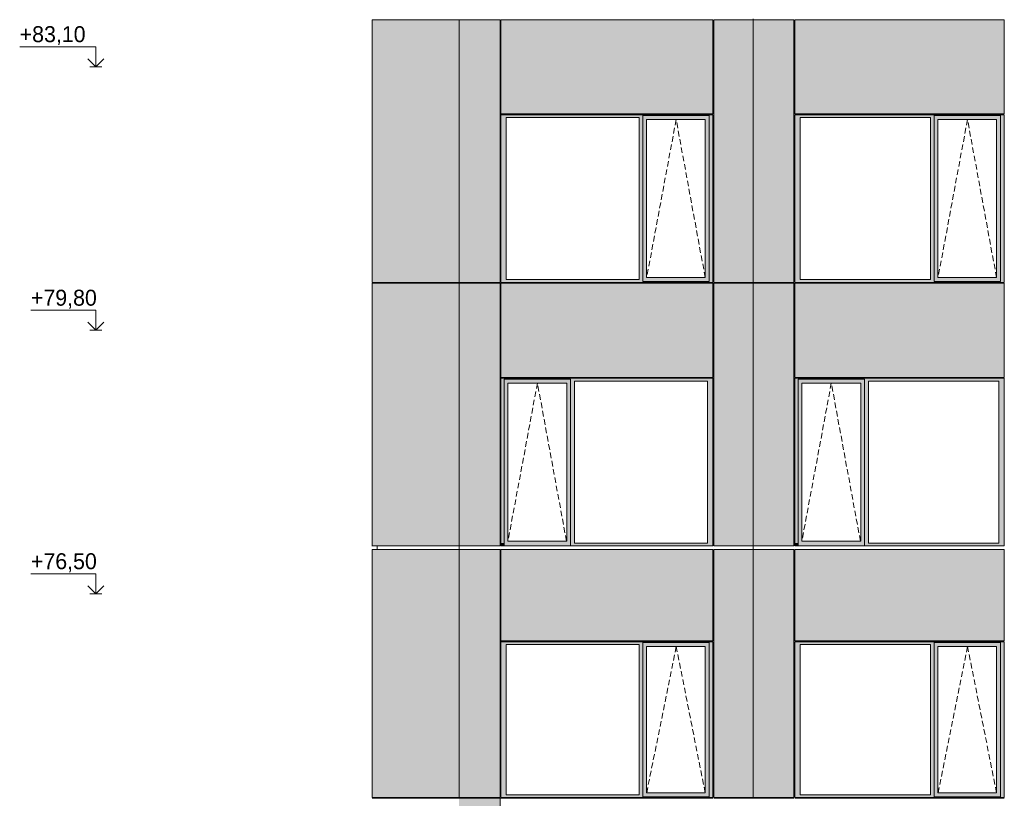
# Model space of a CAD drawing. Header units: millimetres. Extents: x 374857 to 755273, y -2664 to 302042.
# Tile 31 of 48: x 376076 to 388412, y 73939 to 83688. Entities that reach past the tile are written whole.
import ezdxf

# ---------------------------------------------------------------- set-up
doc = ezdxf.new("R2010")
doc.units = ezdxf.units.MM
doc.header["$MEASUREMENT"] = 0
doc.linetypes.add('OO_EOIAAY', pattern=[105.833361, 70.555568, -35.277793])
for name, color, linetype, lineweight in [('0_Ном._пера__1', 7, 'Continuous', 0), ('0_Ном._пера__120', 7, 'Continuous', 0), ('_0 фасадные панели-1_Ном._пера__1', 7, 'Continuous', 0), ('АР-Стены_внешние_.АР_Ном._пера__1', 7, 'Continuous', 0)]:
    doc.layers.add(name, color=color, linetype=linetype, lineweight=lineweight)
doc.layers.add('АР-Стены_внешние_.АР_Ном._пера__214', color=7, linetype='Continuous', lineweight=0, true_color=0xe2eaf1)
doc.styles.add('РЎР“Р•РќР•Р\xa0РР\xa0_РЎРўРР›Р¬_3', font='GOTHIC.TTF')

# ---------------------------------------------------------------- blocks, each defined once
blk = doc.blocks.new('Линейный Размер_2_2', base_point=(377029, 41850))
at = {"layer": '0_Ном._пера__120', "color": 7, "linetype": 'Continuous', "lineweight": 0}
for p, q in [((377029, 83350), (376076, 83350)), ((377029, 83100), (377029, 83350)), ((377029, 83100), (376929, 83200)), ((377129, 83200), (377029, 83100)), ((377029, 83100), (376954, 83100)), ((377029, 83100), (377104, 83100)), ((377029, 80050), (376217, 80050)), ((377029, 79800), (377029, 80050)), ((377029, 79800), (376929, 79900)), ((377129, 79900), (377029, 79800)), ((377029, 79800), (376954, 79800)), ((377029, 79800), (377104, 79800)), ((377029, 76750), (376217, 76750)), ((377029, 76500), (377029, 76750)), ((377029, 76500), (376929, 76600)), ((377029, 76500), (376954, 76500)), ((377129, 76600), (377029, 76500)), ((377029, 76500), (377104, 76500))]:
    blk.add_line(p, q, dxfattribs=at)
at = {"layer": '0_Ном._пера__120', "color": 7, "lineweight": 0, "char_height": 200, "attachment_point": 7, "style": 'РЎР“Р•РќР•Р\xa0РР\xa0_РЎРўРР›Р¬_3'}
for s, insert in [('\\A1;{\\pql;\\fCentury Gothic|b0|i0|c204|p0;\\W1.000000;+83,10}', (376076, 83370)), ('\\A1;{\\pql;\\fCentury Gothic|b0|i0|c204|p0;\\W1.000000;+79,80}', (376217, 80070)), ('\\A1;{\\pql;\\fCentury Gothic|b0|i0|c204|p0;\\W1.000000;+76,50}', (376217, 76770))]:
    blk.add_mtext(s, dxfattribs=dict(at, insert=insert))

msp = doc.modelspace()

# ---------------------------------------------------------------- hatches: boundary and pattern name
at = {"layer": '0_Ном._пера__1', "linetype": 'Continuous', "lineweight": 0, "true_color": 0x000000}
for points in [[(382104.268, 82463.425), (382171.742, 82463.425), (383837.195, 82463.425), (383881.687, 82463.425), (383881.687, 82488.425), (384713.419, 82488.425), (384713.419, 82463.425), (384761.655, 82463.425), (384761.655, 82498.425), (382104.268, 82498.425)], [(382171.743, 80433.425), (382171.743, 82463.425), (382104.268, 82463.425), (382104.268, 80433.425)], [(383881.687, 82463.425), (383837.195, 82463.425), (383837.195, 80433.425), (383881.687, 80433.425)], [(383881.687, 82488.425), (383881.687, 82438.425), (383927.381, 82438.425), (384663.983, 82438.425), (384713.419, 82438.425), (384713.419, 82488.425)], [(383881.687, 82438.425), (383881.687, 80458.425), (383927.381, 80458.425), (383927.381, 82438.425)], [(384713.419, 82438.425), (384664.731, 82438.425), (384664.731, 80458.425), (384713.419, 80458.425)], [(384713.419, 80433.425), (384761.655, 80433.425), (384761.655, 82463.425), (384713.419, 82463.425)], [(385786.321, 82463.425), (385853.795, 82463.425), (387487.193, 82463.425), (387531.686, 82463.425), (387531.686, 82488.425), (388363.418, 82488.425), (388363.418, 82463.425), (388411.654, 82463.425), (388411.654, 82498.425), (385786.321, 82498.425)], [(385853.795, 80433.425), (385853.795, 82463.425), (385786.321, 82463.425), (385786.321, 80433.425)], [(387531.686, 82463.425), (387487.193, 82463.425), (387487.193, 80433.425), (387531.686, 80433.425)], [(387531.686, 82488.425), (387531.686, 82438.425), (387577.379, 82438.425), (388313.981, 82438.425), (388363.418, 82438.425), (388363.418, 82488.425)], [(387531.686, 82438.425), (387531.686, 80458.425), (387577.379, 80458.425), (387577.379, 82438.425)], [(388363.418, 82438.425), (388314.73, 82438.425), (388314.73, 80458.425), (388363.418, 80458.425)], [(388363.418, 80433.425), (388411.654, 80433.425), (388411.654, 82463.425), (388363.418, 82463.425)], [(382171.742, 80433.425), (382104.268, 80433.425), (382104.268, 80398.425), (384761.655, 80398.425), (384761.655, 80433.425), (384713.419, 80433.425), (384713.419, 80408.425), (383881.687, 80408.425), (383881.687, 80433.425), (383837.195, 80433.425)], [(383881.687, 80458.425), (383881.687, 80408.425), (384713.419, 80408.425), (384713.419, 80458.425), (384663.983, 80458.425), (383927.381, 80458.425)], [(385853.795, 80433.425), (385786.321, 80433.425), (385786.321, 80398.425), (388411.654, 80398.425), (388411.654, 80433.425), (388363.418, 80433.425), (388363.418, 80408.425), (387531.686, 80408.425), (387531.686, 80433.425), (387487.193, 80433.425)], [(387531.686, 80458.425), (387531.686, 80408.425), (388363.418, 80408.425), (388363.418, 80458.425), (388313.981, 80458.425), (387577.379, 80458.425)], [(384761.655, 79198.425), (382104.268, 79198.425), (382104.268, 79163.425), (382147.024, 79163.425), (382147.024, 79188.425), (382978.756, 79188.425), (382978.756, 79163.425), (383026.992, 79163.425), (384692.444, 79163.425), (384761.655, 79163.425)], [(388411.654, 79198.425), (385786.321, 79198.425), (385786.321, 79163.425), (385829.077, 79163.425), (385829.077, 79188.425), (386660.808, 79188.425), (386660.808, 79163.425), (386709.044, 79163.425), (388342.443, 79163.425), (388411.654, 79163.425)], [(382147.024, 77133.704), (382147.024, 79163.425), (382104.268, 79163.425), (382104.268, 77133.704)], [(382147.024, 79188.425), (382147.024, 79138.425), (382192.718, 79138.425), (382929.319, 79138.425), (382978.756, 79138.425), (382978.756, 79188.425)], [(382147.024, 79138.425), (382147.024, 77158.704), (382192.718, 77158.704), (382192.718, 79138.425)], [(382978.756, 79138.425), (382930.068, 79138.425), (382930.068, 77158.704), (382978.756, 77158.704)], [(382978.756, 79163.425), (382978.756, 77133.704), (383026.992, 77133.704), (383026.992, 79163.425)], [(384692.444, 77133.704), (384761.655, 77133.704), (384761.655, 79163.425), (384692.444, 79163.425)], [(385829.077, 77133.704), (385829.077, 79163.425), (385786.321, 79163.425), (385786.321, 77133.704)], [(385829.077, 79188.425), (385829.077, 79138.425), (385874.77, 79138.425), (386611.372, 79138.425), (386660.808, 79138.425), (386660.808, 79188.425)], [(385829.077, 79138.425), (385829.077, 77158.704), (385874.77, 77158.704), (385874.77, 79138.425)], [(386660.808, 79138.425), (386612.12, 79138.425), (386612.12, 77158.704), (386660.808, 77158.704)], [(386660.808, 79163.425), (386660.808, 77133.704), (386709.044, 77133.704), (386709.044, 79163.425)], [(388342.443, 77133.704), (388411.654, 77133.704), (388411.654, 79163.425), (388342.443, 79163.425)], [(382104.268, 77133.704), (382104.268, 77098.704), (382112.719, 77098.704), (382147.024, 77098.704), (382147.024, 77133.704)], [(382147.024, 77158.704), (382147.024, 77098.704), (382978.756, 77098.704), (382978.756, 77158.704), (382929.319, 77158.704), (382192.718, 77158.704)], [(382978.756, 77133.704), (382978.756, 77098.704), (384751.78, 77098.704), (384761.655, 77098.704), (384761.655, 77133.704), (384692.444, 77133.704), (383026.992, 77133.704)], [(385786.321, 77133.704), (385786.321, 77098.704), (385794.772, 77098.704), (385829.077, 77098.704), (385829.077, 77133.704)], [(385829.077, 77158.704), (385829.077, 77098.704), (386660.808, 77098.704), (386660.808, 77158.704), (386611.372, 77158.704), (385874.77, 77158.704)], [(386660.808, 77133.704), (386660.808, 77098.704), (388401.778, 77098.704), (388411.654, 77098.704), (388411.654, 77133.704), (388342.443, 77133.704), (386709.044, 77133.704)], [(382104.268, 75863.697), (382171.742, 75863.697), (383837.195, 75863.697), (383881.687, 75863.697), (383881.687, 75888.697), (384713.419, 75888.697), (384713.419, 75863.697), (384761.655, 75863.697), (384761.655, 75898.697), (382104.268, 75898.697)], [(382171.743, 73983.697), (382171.743, 75863.697), (382104.268, 75863.697), (382104.268, 73983.697)], [(383881.687, 75863.697), (383837.195, 75863.697), (383837.195, 73983.697), (383881.687, 73983.697)], [(383881.687, 75888.697), (383881.687, 75838.697), (383927.381, 75838.697), (384663.983, 75838.697), (384713.419, 75838.697), (384713.419, 75888.697)], [(384713.419, 73983.697), (384761.655, 73983.697), (384761.655, 75863.697), (384713.419, 75863.697)], [(385786.321, 75863.697), (385853.795, 75863.697), (387487.193, 75863.697), (387531.686, 75863.697), (387531.686, 75888.697), (388363.418, 75888.697), (388363.418, 75863.697), (388411.654, 75863.697), (388411.654, 75898.697), (385786.321, 75898.697)], [(385853.795, 73983.697), (385853.795, 75863.697), (385786.321, 75863.697), (385786.321, 73983.697)], [(387531.686, 75863.697), (387487.193, 75863.697), (387487.193, 73983.697), (387531.686, 73983.697)], [(387531.686, 75888.697), (387531.686, 75838.697), (387577.379, 75838.697), (388313.981, 75838.697), (388363.418, 75838.697), (388363.418, 75888.697)], [(388363.418, 73983.697), (388411.654, 73983.697), (388411.654, 75863.697), (388363.418, 75863.697)], [(383881.687, 75838.697), (383881.687, 74008.697), (383927.381, 74008.697), (383927.381, 75838.697)], [(384713.419, 75838.697), (384664.731, 75838.697), (384664.731, 74008.697), (384713.419, 74008.697)], [(387531.686, 75838.697), (387531.686, 74008.697), (387577.379, 74008.697), (387577.379, 75838.697)], [(388363.418, 75838.697), (388314.73, 75838.697), (388314.73, 74008.697), (388363.418, 74008.697)], [(382171.742, 73983.697), (382104.268, 73983.697), (382104.268, 73948.697), (384761.655, 73948.697), (384761.655, 73983.697), (384713.419, 73983.697), (384713.419, 73958.697), (383881.687, 73958.697), (383881.687, 73983.697), (383837.195, 73983.697)], [(383881.687, 74008.697), (383881.687, 73958.697), (384713.419, 73958.697), (384713.419, 74008.697), (384663.983, 74008.697), (383927.381, 74008.697)], [(385853.795, 73983.697), (385786.321, 73983.697), (385786.321, 73948.697), (388411.654, 73948.697), (388411.654, 73983.697), (388363.418, 73983.697), (388363.418, 73958.697), (387531.686, 73958.697), (387531.686, 73983.697), (387487.193, 73983.697)], [(387531.686, 74008.697), (387531.686, 73958.697), (388363.418, 73958.697), (388363.418, 74008.697), (388313.981, 74008.697), (387577.379, 74008.697)]]:
    msp.add_hatch(color=18, dxfattribs=at).paths.add_polyline_path(points)
at = {"layer": 'АР-Стены_внешние_.АР_Ном._пера__214', "linetype": 'Continuous', "lineweight": 0, "true_color": 0xe5e8eb}
for points in [[(380491.11, 80398.425), (381581.352, 80398.425), (381581.352, 83688.425), (380491.11, 83688.425)], [(381581.353, 83688.425), (381581.353, 80398.425), (382094.272, 80398.425), (382094.272, 83688.425)], [(382104.268, 82508.425), (384761.654, 82508.425), (384761.654, 83688.425), (382104.268, 83688.425)], [(384771.655, 83688.425), (384771.655, 80398.425), (385263.405, 80398.425), (385263.405, 83688.425)], [(385263.406, 83688.425), (385263.406, 80398.425), (385776.325, 80398.425), (385776.325, 83688.425)], [(385786.321, 82508.425), (388411.653, 82508.425), (388411.653, 83688.425), (385786.321, 83688.425)], [(380491.11, 77098.704), (381581.352, 77098.704), (381581.352, 80388.348), (380491.11, 80388.348)], [(381581.353, 80388.425), (381581.353, 77098.704), (382094.268, 77098.704), (382094.268, 80388.425)], [(384761.654, 80388.425), (382104.268, 80388.425), (382104.268, 79208.425), (384761.654, 79208.425)], [(384771.655, 80388.348), (384771.655, 77098.704), (385263.405, 77098.704), (385263.405, 80388.348)], [(385263.406, 80388.348), (385263.406, 77098.704), (385776.321, 77098.704), (385776.321, 80388.348)], [(388411.653, 80388.425), (385786.321, 80388.425), (385786.321, 79208.425), (388411.653, 79208.425)], [(380491.11, 73948.697), (381581.352, 73948.697), (381581.352, 77053.704), (380491.11, 77053.704)], [(381581.353, 77053.704), (381581.353, 73948.697), (382094.272, 73948.697), (382094.272, 77053.704)], [(382104.268, 75908.697), (384761.654, 75908.697), (384761.654, 77053.704), (382104.268, 77053.704)], [(384771.655, 77053.704), (384771.655, 73948.697), (385263.405, 73948.697), (385263.405, 77053.704)], [(385263.406, 77053.704), (385263.406, 73948.697), (385776.325, 73948.697), (385776.325, 77053.704)], [(385786.321, 75908.697), (388411.653, 75908.697), (388411.653, 77053.704), (385786.321, 77053.704)], [(381581.353, 73938.621), (381581.353, 70798.621), (382094.268, 70798.621), (382094.268, 73938.621)]]:
    msp.add_hatch(color=254, dxfattribs=at).paths.add_polyline_path(points)

# ---------------------------------------------------------------- linework, layer by layer
at = {"layer": '0_Ном._пера__120', "color": 7, "linetype": 'OO_EOIAAY', "lineweight": 0}
for p, q in [((384300.507, 82438.425), (383931.486, 80458.425)), ((384664.731, 80458.425), (384300.507, 82438.425)), ((387950.506, 82438.425), (387581.485, 80458.425)), ((388314.73, 80458.425), (387950.506, 82438.425)), ((382562.487, 79138.425), (382193.466, 77158.704)), ((382926.711, 77158.704), (382562.487, 79138.425)), ((386244.539, 79138.425), (385875.519, 77158.704)), ((386608.763, 77158.704), (386244.539, 79138.425)), ((384300.507, 75838.697), (383931.486, 74008.697)), ((384664.731, 74008.697), (384300.507, 75838.697)), ((387950.506, 75838.697), (387581.485, 74008.697)), ((388314.73, 74008.697), (387950.506, 75838.697))]:
    msp.add_line(p, q, dxfattribs=at)
at = {"layer": '_0 фасадные панели-1_Ном._пера__1', "color": 7, "linetype": 'Continuous', "lineweight": 0}
for p, q in [((382094.272, 83688.425), (380491.11, 83688.425)), ((380491.11, 83688.425), (380491.11, 80398.425)), ((381581.352, 80398.425), (381581.352, 83688.425)), ((382104.268, 82508.425), (382104.268, 83688.425)), ((384761.654, 83688.425), (382104.268, 83688.425)), ((384761.654, 82508.425), (384761.654, 83688.425)), ((385263.405, 83688.425), (384771.655, 83688.425)), ((384771.658, 80398.425), (384771.658, 83688.425)), ((385263.405, 83688.425), (384771.659, 83688.425)), ((385263.405, 80398.425), (385263.405, 83688.425)), ((385263.405, 83688.425), (385263.405, 80398.425)), ((385776.325, 83688.425), (385263.406, 83688.425)), ((385786.321, 82508.425), (385786.321, 83688.425)), ((388411.653, 83688.425), (385786.321, 83688.425)), ((388411.653, 82508.425), (388411.653, 83688.425)), ((382094.272, 80398.425), (380491.11, 80398.425)), ((382094.268, 80388.425), (380491.11, 80388.425)), ((380491.11, 80388.348), (380491.11, 77098.704)), ((381581.352, 77098.704), (381581.352, 80388.348)), ((382094.268, 80388.425), (381581.353, 80388.425)), ((384761.655, 80388.425), (382104.268, 80388.425)), ((382104.268, 79208.425), (382104.268, 80388.425)), ((384754.168, 80398.425), (384761.654, 80398.425)), ((384754.168, 80398.425), (384761.654, 80398.425)), ((384761.654, 79208.425), (384761.654, 80388.425)), ((385263.405, 80398.425), (384771.655, 80398.425)), ((385261.668, 80388.425), (384771.655, 80388.425)), ((385776.325, 80398.425), (385263.405, 80398.425)), ((385263.405, 77098.704), (385263.405, 80388.348)), ((385263.405, 80388.348), (385263.405, 77098.704)), ((385776.321, 80388.425), (385263.406, 80388.425)), ((388411.654, 80388.425), (385786.321, 80388.425)), ((385786.321, 79208.425), (385786.321, 80388.425)), ((388404.167, 80398.425), (388411.653, 80398.425)), ((388404.167, 80398.425), (388411.653, 80398.425)), ((388411.653, 79208.425), (388411.653, 80388.425)), ((382094.272, 77098.704), (380489.875, 77098.704)), ((382094.268, 77098.704), (380491.11, 77098.704)), ((384751.78, 77098.704), (382104.268, 77098.704)), ((384761.654, 77098.516), (382104.268, 77098.516)), ((384754.168, 77098.704), (384761.654, 77098.704)), ((385263.404, 77098.704), (384771.655, 77098.704)), ((385263.405, 77098.704), (384771.659, 77098.704)), ((385775.977, 77098.704), (385263.405, 77098.704)), ((385776.321, 77098.704), (385263.406, 77098.704)), ((388401.778, 77098.704), (385786.321, 77098.704)), ((388411.653, 77098.516), (385786.321, 77098.516)), ((388404.167, 77098.704), (388411.653, 77098.704)), ((382094.272, 77053.704), (380491.11, 77053.704)), ((380491.11, 77053.704), (380491.11, 73948.697)), ((381581.352, 73948.697), (381581.352, 77053.704)), ((382104.268, 75908.697), (382104.268, 77053.704)), ((384761.654, 77053.704), (382104.268, 77053.704)), ((384761.654, 75908.697), (384761.654, 77053.704)), ((384771.658, 73948.697), (384771.658, 77053.704)), ((385263.405, 77053.704), (384771.659, 77053.704)), ((385263.405, 73948.697), (385263.405, 77053.704)), ((385263.405, 77053.704), (385263.405, 73948.697)), ((385776.325, 77053.704), (385263.406, 77053.704)), ((385786.321, 75908.697), (385786.321, 77053.704)), ((388411.653, 77053.704), (385786.321, 77053.704)), ((388411.653, 75908.697), (388411.653, 77053.704)), ((382094.272, 73948.697), (380491.11, 73948.697)), ((382094.268, 73938.621), (380491.11, 73938.621)), ((382094.268, 73938.621), (381581.353, 73938.621)), ((384761.655, 73938.621), (382104.268, 73938.621)), ((384754.168, 73948.697), (384761.654, 73948.697)), ((385263.405, 73948.697), (384771.655, 73948.697)), ((385261.668, 73938.621), (384771.655, 73938.621)), ((385776.325, 73948.697), (385263.405, 73948.697)), ((385776.321, 73938.621), (385263.406, 73938.621)), ((388411.654, 73938.621), (385786.321, 73938.621)), ((388404.167, 73948.697), (388411.653, 73948.697))]:
    msp.add_line(p, q, dxfattribs=at)
at = {"layer": 'АР-Стены_внешние_.АР_Ном._пера__1', "color": 7, "linetype": 'Continuous', "lineweight": 0}
for p, q in [((382094.272, 80398.425), (382094.272, 83688.425)), ((385263.405, 83688.425), (385263.405, 83698.425)), ((385776.325, 80398.425), (385776.325, 83688.425)), ((382104.268, 82508.425), (384761.654, 82508.425)), ((382104.268, 82463.425), (382104.268, 82498.425)), ((382104.268, 82498.425), (384761.655, 82498.425)), ((382104.268, 80433.425), (382104.268, 82463.425)), ((382171.743, 82463.425), (382171.743, 80433.425)), ((383837.195, 82463.425), (382171.743, 82463.425)), ((383837.195, 80433.425), (383837.195, 82463.425)), ((384713.419, 82488.425), (383881.687, 82488.425)), ((383881.687, 82488.425), (383881.687, 82463.425)), ((383881.687, 82463.425), (383881.687, 80433.425)), ((383927.381, 82438.425), (383927.381, 80458.425)), ((383928.129, 82438.425), (383927.381, 82438.425)), ((383928.129, 82438.425), (384664.731, 82438.425)), ((384664.731, 82438.425), (384664.731, 80458.425)), ((384713.419, 82488.425), (384713.419, 82438.425)), ((384713.419, 82438.425), (384713.419, 80458.425)), ((384761.655, 82498.425), (384761.655, 82463.425)), ((384761.655, 82463.425), (384761.655, 80433.425)), ((385786.321, 82508.425), (388411.653, 82508.425)), ((385786.321, 82463.425), (385786.321, 82498.425)), ((385786.321, 82498.425), (388411.654, 82498.425)), ((385786.321, 80433.425), (385786.321, 82463.425)), ((385853.795, 82463.425), (385853.795, 80433.425)), ((387487.193, 82463.425), (385853.795, 82463.425)), ((387487.193, 80433.425), (387487.193, 82463.425)), ((388363.418, 82488.425), (387531.686, 82488.425)), ((387531.686, 82488.425), (387531.686, 82463.425)), ((387531.686, 82463.425), (387531.686, 80433.425)), ((387577.379, 82438.425), (387577.379, 80458.425)), ((387578.128, 82438.425), (387577.379, 82438.425)), ((387578.128, 82438.425), (388314.73, 82438.425)), ((388314.73, 82438.425), (388314.73, 80458.425)), ((388363.418, 82488.425), (388363.418, 82438.425)), ((388363.418, 82438.425), (388363.418, 80458.425)), ((388411.654, 82498.425), (388411.654, 82463.425)), ((388411.654, 82463.425), (388411.654, 80433.425)), ((382104.268, 80398.425), (382104.268, 80433.425)), ((382171.743, 80433.425), (383837.195, 80433.425)), ((383881.687, 80433.425), (383881.687, 80408.425)), ((383927.381, 80458.425), (383928.129, 80458.425)), ((384664.731, 80458.425), (383928.129, 80458.425)), ((384713.419, 80458.425), (384713.419, 80408.425)), ((384761.655, 80433.425), (384761.655, 80398.425)), ((385786.321, 80398.425), (385786.321, 80433.425)), ((385853.795, 80433.425), (387487.193, 80433.425)), ((387531.686, 80433.425), (387531.686, 80408.425)), ((387577.379, 80458.425), (387578.128, 80458.425)), ((388314.73, 80458.425), (387578.128, 80458.425)), ((388363.418, 80458.425), (388363.418, 80408.425)), ((388411.654, 80433.425), (388411.654, 80398.425)), ((380552.921, 80398.425), (380552.921, 80388.348)), ((381581.352, 80398.425), (381581.352, 80388.348)), ((382094.268, 80388.425), (382094.268, 77098.704)), ((384761.655, 80398.425), (382104.268, 80398.425)), ((384761.655, 80398.425), (382104.268, 80398.425)), ((383881.687, 80408.425), (384713.419, 80408.425)), ((384771.655, 77098.704), (384771.655, 80388.348)), ((385263.405, 80398.425), (385263.405, 80388.348)), ((385263.405, 80388.348), (385263.405, 80398.425)), ((385776.321, 80388.348), (385776.321, 77098.704)), ((388411.654, 80398.425), (385786.321, 80398.425)), ((388411.654, 80398.425), (385786.321, 80398.425)), ((387531.686, 80408.425), (388363.418, 80408.425)), ((384761.654, 79208.425), (382104.268, 79208.425)), ((384761.655, 79198.425), (382104.268, 79198.425)), ((382104.268, 79198.425), (382104.268, 79163.425)), ((384761.655, 79163.425), (384761.655, 79198.425)), ((388411.653, 79208.425), (385786.321, 79208.425)), ((388411.654, 79198.425), (385786.321, 79198.425)), ((385786.321, 79198.425), (385786.321, 79163.425)), ((388411.654, 79163.425), (388411.654, 79198.425)), ((382104.268, 79163.425), (382104.268, 77133.704)), ((382147.024, 79188.425), (382978.756, 79188.425)), ((382147.024, 79163.425), (382147.024, 79188.425)), ((382147.024, 79163.425), (382147.024, 77133.704)), ((382192.718, 77158.704), (382192.718, 79138.425)), ((382192.718, 79138.425), (382193.466, 79138.425)), ((382930.068, 79138.425), (382193.466, 79138.425)), ((382930.068, 77158.704), (382930.068, 79138.425)), ((382978.756, 79138.425), (382978.756, 79188.425)), ((382978.756, 77158.704), (382978.756, 79138.425)), ((383026.992, 77133.704), (383026.992, 79163.425)), ((383026.992, 79163.425), (384692.444, 79163.425)), ((384692.444, 79163.425), (384692.444, 77133.704)), ((384761.655, 77133.704), (384761.655, 79163.425)), ((385786.321, 79163.425), (385786.321, 77133.704)), ((385829.077, 79188.425), (386660.808, 79188.425)), ((385829.077, 79163.425), (385829.077, 79188.425)), ((385829.077, 79163.425), (385829.077, 77133.704)), ((385874.77, 77158.704), (385874.77, 79138.425)), ((385874.77, 79138.425), (385875.519, 79138.425)), ((386612.12, 79138.425), (385875.519, 79138.425)), ((386612.12, 77158.704), (386612.12, 79138.425)), ((386660.808, 79138.425), (386660.808, 79188.425)), ((386660.808, 77158.704), (386660.808, 79138.425)), ((386709.044, 77133.704), (386709.044, 79163.425)), ((386709.044, 79163.425), (388342.443, 79163.425)), ((388342.443, 79163.425), (388342.443, 77133.704)), ((388411.654, 77133.704), (388411.654, 79163.425)), ((380552.921, 77098.704), (380552.921, 77053.704)), ((381581.352, 77098.704), (381581.352, 77053.704)), ((382104.268, 77133.704), (382104.268, 77098.704)), ((382147.024, 77133.704), (382147.024, 77098.704)), ((382193.466, 77158.704), (382192.718, 77158.704)), ((382193.466, 77158.704), (382930.068, 77158.704)), ((382978.756, 77098.704), (382978.756, 77158.704)), ((384692.444, 77133.704), (383026.992, 77133.704)), ((384721.937, 77098.704), (384761.655, 77098.704)), ((384761.655, 77098.704), (384761.655, 77133.704)), ((385263.405, 77098.704), (385263.405, 77053.704)), ((385263.405, 77053.704), (385263.405, 77098.704)), ((385263.406, 77098.704), (385263.406, 77093.776)), ((385786.321, 77133.704), (385786.321, 77098.704)), ((385829.077, 77133.704), (385829.077, 77098.704)), ((385875.519, 77158.704), (385874.77, 77158.704)), ((385875.519, 77158.704), (386612.12, 77158.704)), ((386660.808, 77098.704), (386660.808, 77158.704)), ((388342.443, 77133.704), (386709.044, 77133.704)), ((388371.936, 77098.704), (388411.654, 77098.704)), ((388411.654, 77098.704), (388411.654, 77133.704)), ((382094.272, 73948.697), (382094.272, 77053.704)), ((385776.325, 73948.697), (385776.325, 77053.704)), ((382104.268, 75908.697), (384761.654, 75908.697)), ((382104.268, 75863.697), (382104.268, 75898.697)), ((382104.268, 75898.697), (384761.655, 75898.697)), ((382104.268, 73983.697), (382104.268, 75863.697)), ((382171.743, 75863.697), (382171.743, 73983.697)), ((383837.195, 75863.697), (382171.743, 75863.697)), ((383837.195, 73983.697), (383837.195, 75863.697)), ((384713.419, 75888.697), (383881.687, 75888.697)), ((383881.687, 75888.697), (383881.687, 75863.697)), ((383881.687, 75863.697), (383881.687, 73983.697)), ((384713.419, 75888.697), (384713.419, 75838.697)), ((384761.655, 75898.697), (384761.655, 75863.697)), ((384761.655, 75863.697), (384761.655, 73983.697)), ((385786.321, 75908.697), (388411.653, 75908.697)), ((385786.321, 75863.697), (385786.321, 75898.697)), ((385786.321, 75898.697), (388411.654, 75898.697)), ((385786.321, 73983.697), (385786.321, 75863.697)), ((385853.795, 75863.697), (385853.795, 73983.697)), ((387487.193, 75863.697), (385853.795, 75863.697)), ((387487.193, 73983.697), (387487.193, 75863.697)), ((388363.418, 75888.697), (387531.686, 75888.697)), ((387531.686, 75888.697), (387531.686, 75863.697)), ((387531.686, 75863.697), (387531.686, 73983.697)), ((388363.418, 75888.697), (388363.418, 75838.697)), ((388411.654, 75898.697), (388411.654, 75863.697)), ((388411.654, 75863.697), (388411.654, 73983.697)), ((383927.381, 75838.697), (383927.381, 74008.697)), ((383928.129, 75838.697), (383927.381, 75838.697)), ((383928.129, 75838.697), (384664.731, 75838.697)), ((384664.731, 75838.697), (384664.731, 74008.697)), ((384713.419, 75838.697), (384713.419, 74008.697)), ((387577.379, 75838.697), (387577.379, 74008.697)), ((387578.128, 75838.697), (387577.379, 75838.697)), ((387578.128, 75838.697), (388314.73, 75838.697)), ((388314.73, 75838.697), (388314.73, 74008.697)), ((388363.418, 75838.697), (388363.418, 74008.697)), ((380552.921, 73948.697), (380552.921, 73938.621)), ((381581.352, 73948.697), (381581.352, 73938.621)), ((382094.268, 73938.621), (382094.268, 70798.621)), ((382104.268, 73948.697), (382104.268, 73983.697)), ((384761.655, 73948.697), (382104.268, 73948.697)), ((382171.743, 73983.697), (383837.195, 73983.697)), ((383881.687, 73983.697), (383881.687, 73958.697)), ((383881.687, 73958.697), (384713.419, 73958.697)), ((383927.381, 74008.697), (383928.129, 74008.697)), ((384664.731, 74008.697), (383928.129, 74008.697)), ((384713.419, 74008.697), (384713.419, 73958.697)), ((384761.655, 73983.697), (384761.655, 73948.697)), ((385263.405, 73948.697), (385263.405, 73938.621)), ((385263.405, 73938.621), (385263.405, 73948.697)), ((385786.321, 73948.697), (385786.321, 73983.697)), ((388411.654, 73948.697), (385786.321, 73948.697)), ((385853.795, 73983.697), (387487.193, 73983.697)), ((387531.686, 73983.697), (387531.686, 73958.697)), ((387531.686, 73958.697), (388363.418, 73958.697)), ((387577.379, 74008.697), (387578.128, 74008.697)), ((388314.73, 74008.697), (387578.128, 74008.697)), ((388363.418, 74008.697), (388363.418, 73958.697)), ((388411.654, 73983.697), (388411.654, 73948.697))]:
    msp.add_line(p, q, dxfattribs=at)

# ---------------------------------------------------------------- block references
at = {"color": 7, "linetype": 'Continuous', "lineweight": 0}
msp.add_blockref('Линейный Размер_2_2', (377029.266, 41850), dxfattribs=at)

doc.saveas('drawing.dxf')
